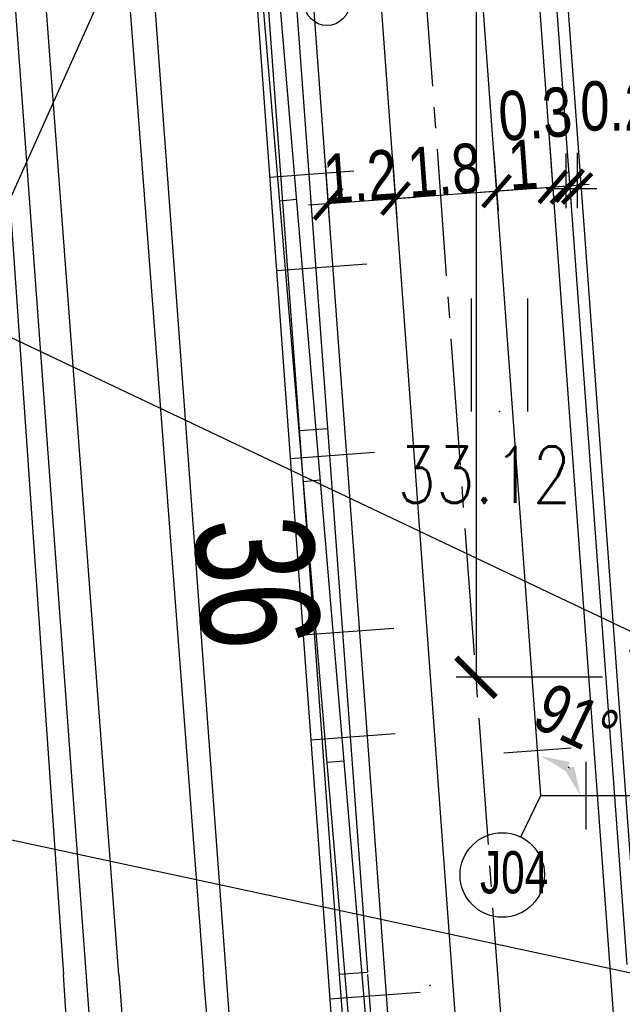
# Model space of a CAD drawing. Header units: millimetres. Extents: x 1371 to 38096, y 232 to 174236.
# Tile 26 of 84: x 19091 to 19102, y 86999 to 87017. Entities that reach past the tile are written whole.
import ezdxf

# ---------------------------------------------------------------- set-up
doc = ezdxf.new("R2010")
doc.units = ezdxf.units.MM
doc.header["$LTSCALE"] = 10
doc.linetypes.add('CENTER2', pattern=[1.125, 0.75, -0.125, 0.125, -0.125])
doc.linetypes.add('CONTINOUS', pattern=[0])
for name, color, linetype in [('0提标-单体编号-管线图', 2, 'Continuous'), ('0提标-坐标', 3, 'Continuous'), ('0提标-尺寸标注-平面 定位图', 3, 'Continuous'), ('0提标-管-中水管', 2, '回用管'), ('0提标-管-管位', 3, 'CONTINOUS'), ('0提标-管-给水管', 2, '厂区给水管'), ('0提标-管-雨水插旗', 2, 'Continuous'), ('0提标-管-雨水管', 4, '厂区雨水管'), ('0提标-道路', 2, 'Continuous'), ('0提标-道路中心线', 5, 'Continuous'), ('dx', 8, 'Continuous'), ('GCD', 8, 'Continuous'), ('JMD', 6, 'Continuous'), ('LOCKUP', 7, 'Continuous'), ('ZBTZ', 8, 'Continuous')]:
    doc.layers.add(name, color=color, linetype=linetype)
doc.styles.add('HZ', font='rs.shx', dxfattribs={"width": 0.8, "bigfont": 'hztxt.shx'})
doc.styles.add('SMEDI', font='smsim1.shx', dxfattribs={"width": 0.75, "bigfont": 'smfs.shx'})
doc.styles.add('SMEDI_KC', font='smsim1.shx', dxfattribs={"width": 0.8, "bigfont": 'smfs.shx'})
doc.styles.add('songti', font='txt', dxfattribs={"width": 0.75})
doc.styles.get("Standard").update_dxf_attribs({"font": 'smsim.shx', "bigfont": 'smfs.shx'})
doc.linetypes.add('中水回用管1', pattern='A,4,-0.5,["ZS",songti,S=0.4,R=0,X=-0.2,Y=-0.2],-0.7', length=5.2)
doc.linetypes.add('厂区给水管', pattern='A,4,-0.4,["GS",songti,S=0.4,R=0,X=-0.2,Y=-0.2],-0.4', length=4.8)
doc.linetypes.add('厂区雨水管', pattern='A,4,-0.5,["YS",songti,S=0.4,R=0,X=-0.2,Y=-0.2],-0.7', length=5.2)
doc.linetypes.add('回用管', pattern='A,4,-0.5,["HY",songti,S=0.4,R=0,X=-0.2,Y=-0.2],-0.7', length=5.2)
doc.dimstyles.new('1-350', dxfattribs={"dimscale": 0.35, "dimtxt": 2.5, "dimasz": 1.5, "dimexe": 1, "dimexo": 1, "dimgap": 0, "dimtad": 1, "dimzin": 9, "dimdsep": 46, "dimtxsty": 'SMEDI_KC', "dimblk": 'ARCHTICK', "dimcen": 0, "dimdle": 1, "dimclrd": 7, "dimclre": 7, "dimclrt": 256, "dimadec": 0, "dimazin": 2, "dimtfac": 1, "dimtmove": 2, "dimatfit": 3, "dimfxl": 0, "dimtolj": 1, "dimtzin": 0, "dimarcsym": 0})
doc.dimstyles.new('1-700', dxfattribs={"dimscale": 0.7, "dimtxt": 3, "dimasz": 1, "dimexe": 0.5, "dimexo": 0.5, "dimgap": 0, "dimtad": 1, "dimdsep": 46, "dimtxsty": 'SMEDI', "dimblk1": 'ARCHTICK', "dimblk2": 'ARCHTICK', "dimsah": 1, "dimcen": 0, "dimclrd": 7, "dimclre": 7, "dimclrt": 3, "dimazin": 0, "dimtfac": 1, "dimtix": 1, "dimtmove": 2, "dimatfit": 3, "dimldrblk": 'ARCHTICK', "dimfxl": 0, "dimtolj": 1, "dimtzin": 0, "dimarcsym": 0})
doc.dimstyles.new('ISO-25', dxfattribs={"dimtxt": 2.5, "dimasz": 2.5, "dimexe": 1.25, "dimexo": 0.625, "dimgap": 0.2, "dimtad": 1, "dimtxsty": 'Standard', "dimcen": 2.5, "dimadec": 0, "dimazin": 0, "dimtfac": 1, "dimtmove": 0, "dimatfit": 3, "dimfxl": 0, "dimarcsym": 0})

# ---------------------------------------------------------------- blocks, each defined once
blk = doc.blocks.new('gc122')
blk.add_circle((0, 0), 0.8)
blk = doc.blocks.new('*U325')
at = {"layer": 'dx', "ltscale": 0.5}
for p, q in [((19074.464, 87303.921), (19098.473, 86976.389)), ((19095.705, 87014.152), (19097.201, 87014.262)), ((19096.071, 87009.159), (19097.567, 87009.269)), ((19096.437, 87004.166), (19097.933, 87004.276))]:
    blk.add_line(p, q, dxfattribs=at)
at = {"layer": 'dx', "linetype": 'Continuous', "ltscale": 0.5}
for p, q in [((19089.146, 87106.108), (19096.941, 87000.008)), ((19089.645, 87106.145), (19097.44, 87000.044)), ((19087.875, 87087.386), (19094.531, 87000)), ((19093.029, 87000), (19087.349, 87075.413)), ((19089.818, 87032.008), (19092.045, 87000)), ((19096.232, 87009.653), (19096.731, 87009.69)), ((19096.232, 87009.653), (19096.731, 87009.69)), ((19093.175, 86983.047), (19092.045, 87000)), ((19093.029, 87000), (19094.694, 86978.023)), ((19096.399, 86976.961), (19094.531, 87000)), ((19096.941, 87000.008), (19097.44, 87000.044)), ((19096.941, 87000.008), (19097.44, 87000.044)), ((19096.942, 87000), (19098.686, 86976.253)), ((19097.443, 87000), (19099.151, 86976.752))]:
    blk.add_line(p, q, dxfattribs=at)
at = {"layer": 'dx', "linetype": 'Continuous', "flags": 128}
for points in [[(19099.285, 87011.995), (19099.285, 87009.995)], [(19100.285, 87011.995), (19100.285, 87009.995)]]:
    blk.add_lwpolyline(points, dxfattribs=at)
at = {"layer": 'dx', "ltscale": 0.3}
for p in [(19099.785, 87009.995), (19098.555, 86999.803)]:
    blk.add_point(p, dxfattribs=at)
at = {"layer": 'JMD', "color": 8, "linetype": 'Continuous', "ltscale": 0.3}
for p, q in [((19096.184, 87013.753), (19095.885, 87013.728)), ((19096.604, 87008.771), (19096.306, 87008.745)), ((19097.025, 87003.788), (19096.726, 87003.763))]:
    blk.add_line(p, q, dxfattribs=at)
at = {"layer": 'JMD', "color": 8, "linetype": 'Continuous', "flags": 128}
for points in [[(19166.71, 86976.217), (19117.664, 86976.019), (19099.075, 86975.944), (19096.425, 87007.33), (19094.22, 87033.448), (19091.497, 87077.88), (19087.522, 87128.332)], [(19166.709, 86976.517), (19117.663, 86976.319), (19099.351, 86976.245), (19096.724, 87007.355), (19094.519, 87033.47), (19091.796, 87077.901), (19087.821, 87128.356)]]:
    blk.add_lwpolyline(points, dxfattribs=at)
at = {"layer": 'ZBTZ', "color": 8, "linetype": 'Continuous', "ltscale": 0.3, "xscale": 0.5, "yscale": 0.5}
blk.add_blockref('gc122', (19096.723, 87017.243), dxfattribs=at)
at = {"layer": 'GCD', "linetype": 'Continuous', "ltscale": 0.3, "style": 'HZ', "width": 0.8}
blk.add_text('33.12', height=1, dxfattribs=at).set_placement((19097.973, 87008.371))
blk = doc.blocks.new('_ARCHTICK')
at = {"color": 0, "linetype": 'ByBlock', "const_width": 0.15}
blk.add_lwpolyline([(-0.5, -0.5), (0.5, 0.5)], dxfattribs=at)
blk = doc.blocks.new('*D307')
at = {"layer": '0提标-管-管位', "color": 7, "lineweight": -2, "ltscale": 0.3}
for p, q in [((19100.963, 87014.57), (19100.963, 87013.601)), ((19101.163, 87014.585), (19101.163, 87013.601)), ((19100.613, 87013.951), (19101.513, 87013.951))]:
    blk.add_line(p, q, dxfattribs=at)
at = {"layer": 'Defpoints', "color": 0, "ltscale": 0.3}
for p in [(19100.963, 87014.92), (19101.163, 87014.935), (19101.163, 87013.951)]:
    blk.add_point(p, dxfattribs=at)
at = {"layer": '0提标-管-管位', "color": 7, "lineweight": -2, "ltscale": 0.3, "xscale": 0.5249999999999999, "yscale": 0.5249999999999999, "zscale": 0.5249999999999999, "rotation": 180}
blk.add_blockref('_ARCHTICK', (19100.963, 87013.951), dxfattribs=at)
at = {"layer": '0提标-管-管位', "color": 7, "lineweight": -2, "ltscale": 0.3, "xscale": 0.5249999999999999, "yscale": 0.5249999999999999, "zscale": 0.5249999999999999}
blk.add_blockref('_ARCHTICK', (19101.163, 87013.951), dxfattribs=at)
at = {"layer": '0提标-管-管位', "ltscale": 0.3, "insert": (19101.869, 87015.41), "char_height": 0.875, "attachment_point": 5, "style": 'SMEDI_KC'}
blk.add_mtext('\\A1;0.2', dxfattribs=at)
blk = doc.blocks.new('*D306')
at = {"layer": '0提标-管-管位', "color": 7, "lineweight": -2, "ltscale": 0.3}
for p, q in [((19100.704, 87014.346), (19100.757, 87013.628)), ((19101.004, 87014.368), (19101.056, 87013.65)), ((19100.382, 87013.951), (19101.38, 87014.025))]:
    blk.add_line(p, q, dxfattribs=at)
at = {"layer": 'Defpoints', "color": 0, "ltscale": 0.3}
for p in [(19100.679, 87014.695), (19100.978, 87014.717), (19101.031, 87013.999)]:
    blk.add_point(p, dxfattribs=at)
at = {"layer": '0提标-管-管位', "color": 7, "lineweight": -2, "ltscale": 0.3, "xscale": 0.5249999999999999, "yscale": 0.5249999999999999, "zscale": 0.5249999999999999}
for p, rotation in [((19100.731, 87013.977), 184.1924944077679), ((19101.031, 87013.999), 4.192494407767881)]:
    blk.add_blockref('_ARCHTICK', p, dxfattribs=dict(at, rotation=rotation))
at = {"layer": '0提标-管-管位', "ltscale": 0.3, "insert": (19100.419, 87015.27), "char_height": 0.875, "attachment_point": 5, "rotation": 4.1925, "style": 'SMEDI_KC'}
blk.add_mtext('\\A1;0.3', dxfattribs=at)
blk = doc.blocks.new('*D304')
at = {"layer": '0提标-管-管位', "color": 7, "lineweight": -2, "ltscale": 0.3}
for p, q in [((19100.679, 87014.695), (19100.757, 87013.628)), ((19099.681, 87014.622), (19099.76, 87013.555)), ((19099.385, 87013.878), (19101.08, 87014.003))]:
    blk.add_line(p, q, dxfattribs=at)
at = {"layer": 'Defpoints', "color": 0, "ltscale": 0.3}
for p in [(19100.653, 87015.044), (19099.656, 87014.971), (19100.731, 87013.977)]:
    blk.add_point(p, dxfattribs=at)
at = {"layer": '0提标-管-管位', "color": 7, "lineweight": -2, "ltscale": 0.3, "xscale": 0.5249999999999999, "yscale": 0.5249999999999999, "zscale": 0.5249999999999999}
for p, rotation in [((19100.731, 87013.977), 4.192494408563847), ((19099.734, 87013.904), 184.1924944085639)]:
    blk.add_blockref('_ARCHTICK', p, dxfattribs=dict(at, rotation=rotation))
at = {"layer": '0提标-管-管位', "ltscale": 0.3, "insert": (19100.201, 87014.377), "char_height": 0.875, "attachment_point": 5, "rotation": 4.1925, "style": 'SMEDI_KC'}
blk.add_mtext('\\A1;1', dxfattribs=at)
blk = doc.blocks.new('*D303')
at = {"layer": '0提标-管-管位', "color": 7, "lineweight": -2, "ltscale": 0.3}
for p, q in [((19097.886, 87014.49), (19097.964, 87013.423)), ((19099.681, 87014.622), (19099.76, 87013.555)), ((19097.59, 87013.747), (19100.083, 87013.93))]:
    blk.add_line(p, q, dxfattribs=at)
at = {"layer": 'Defpoints', "color": 0, "ltscale": 0.3}
for p in [(19097.861, 87014.839), (19099.656, 87014.971), (19099.734, 87013.904)]:
    blk.add_point(p, dxfattribs=at)
at = {"layer": '0提标-管-管位', "color": 7, "lineweight": -2, "ltscale": 0.3, "xscale": 0.5249999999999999, "yscale": 0.5249999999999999, "zscale": 0.5249999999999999}
for p, rotation in [((19099.734, 87013.904), 4.192494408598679), ((19097.939, 87013.772), 184.1924944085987)]:
    blk.add_blockref('_ARCHTICK', p, dxfattribs=dict(at, rotation=rotation))
at = {"layer": '0提标-管-管位', "ltscale": 0.3, "insert": (19098.805, 87014.274), "char_height": 0.875, "attachment_point": 5, "rotation": 4.1925, "style": 'SMEDI_KC'}
blk.add_mtext('\\A1;1.8', dxfattribs=at)
blk = doc.blocks.new('*D302')
at = {"layer": '0提标-管-管位', "color": 7, "lineweight": -2, "ltscale": 0.3}
for p, q in [((19097.886, 87014.49), (19097.964, 87013.423)), ((19096.689, 87014.403), (19096.768, 87013.336)), ((19096.393, 87013.659), (19098.288, 87013.798))]:
    blk.add_line(p, q, dxfattribs=at)
at = {"layer": 'Defpoints', "color": 0, "ltscale": 0.3}
for p in [(19097.861, 87014.839), (19096.664, 87014.752), (19097.939, 87013.772)]:
    blk.add_point(p, dxfattribs=at)
at = {"layer": '0提标-管-管位', "color": 7, "lineweight": -2, "ltscale": 0.3, "xscale": 0.5249999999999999, "yscale": 0.5249999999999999, "zscale": 0.5249999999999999}
for p, rotation in [((19096.742, 87013.685), 184.1924944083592), ((19097.939, 87013.772), 4.192494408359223)]:
    blk.add_blockref('_ARCHTICK', p, dxfattribs=dict(at, rotation=rotation))
at = {"layer": '0提标-管-管位', "ltscale": 0.3, "insert": (19097.309, 87014.165), "char_height": 0.875, "attachment_point": 5, "rotation": 4.1925, "style": 'SMEDI_KC'}
blk.add_mtext('\\A1;1.2', dxfattribs=at)
blk = doc.blocks.new('*D296')
at = {"layer": '0提标-管-管位', "color": 7, "lineweight": -2, "ltscale": 0.3}
blk.add_arc((19093.129, 87104.004), 0.622, 324.1232, 355.0693, dxfattribs=at)
at = {"layer": '0提标-管-管位', "color": 7, "ltscale": 0.3}
for points in [[(19093.667, 87103.921), (19093.831, 87103.981), (19093.569, 87104.444)], [(19093.676, 87103.564), (19093.591, 87103.716), (19093.175, 87103.384)]]:
    blk.add_solid(points, dxfattribs=at)
at = {"layer": 'Defpoints', "color": 0, "ltscale": 0.3}
for p in [(19099.25, 87110.126), (19093.129, 87104.004), (19093.129, 87104.004), (19093.751, 87104.02), (19100.521, 87003.176)]:
    blk.add_point(p, dxfattribs=at)
at = {"layer": '0提标-管-管位', "ltscale": 0.3, "insert": (19093.872, 87102.776), "char_height": 0.875, "attachment_point": 5, "rotation": 31.1654, "style": 'SMEDI_KC'}
blk.add_mtext('\\A1;131°', dxfattribs=at)
blk = doc.blocks.new('*D294')
at = {"layer": '0提标-管-管位', "color": 7, "lineweight": -2, "ltscale": 0.3}
blk.add_arc((19100.521, 87003.176), 0.703, 43.8325, 46.8443, dxfattribs=at)
at = {"layer": '0提标-管-管位', "color": 7, "ltscale": 0.3}
for points in [[(19100.97, 87003.607), (19101.033, 87003.77), (19100.512, 87003.879)], [(19101.109, 87003.695), (19100.947, 87003.63), (19101.224, 87003.176)]]:
    blk.add_solid(points, dxfattribs=at)
at = {"layer": 'Defpoints', "color": 0, "ltscale": 0.3}
for p in [(19099.329, 87104.004), (19101.128, 87003.53), (19100.521, 87003.176), (19100.521, 87003.176), (19116.166, 87003.176)]:
    blk.add_point(p, dxfattribs=at)
at = {"layer": '0提标-管-管位', "ltscale": 0.3, "insert": (19101.152, 87004.504), "char_height": 0.875, "attachment_point": 5, "rotation": 334.5834, "style": 'SMEDI_KC'}
blk.add_mtext('\\A1;91°', dxfattribs=at)
blk = doc.blocks.new('*D178')
at = {"layer": '0提标-尺寸标注-平面 定位图', "color": 7, "lineweight": -2}
for p, q in [((19095.578, 87024.772), (19092.777, 87024.567)), ((19093.126, 87024.593), (19095.723, 86989.17)), ((19098.175, 86989.35), (19095.374, 86989.145))]:
    blk.add_line(p, q, dxfattribs=at)
at = {"layer": 'Defpoints', "color": 0}
for p in [(19095.927, 87024.798), (19098.524, 86989.376), (19095.723, 86989.17)]:
    blk.add_point(p, dxfattribs=at)
at = {"layer": '0提标-尺寸标注-平面 定位图', "color": 7, "lineweight": -2, "xscale": 0.7, "yscale": 0.7, "zscale": 0.7}
for p, rotation in [((19093.126, 87024.593), 94.19249440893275), ((19095.723, 86989.17), 274.1924944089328)]:
    blk.add_blockref('_ARCHTICK', p, dxfattribs=dict(at, rotation=rotation))
at = {"layer": '0提标-尺寸标注-平面 定位图', "color": 3, "insert": (19095.472, 87006.958), "char_height": 2.1, "attachment_point": 5, "rotation": 274.1925, "style": 'SMEDI'}
blk.add_mtext('\\A1;36', dxfattribs=at)
blk = doc.blocks.new('*D140')
at = {"layer": '0提标-尺寸标注-平面 定位图', "color": 7, "lineweight": -2}
for p, q in [((19101.616, 87059.376), (19099.019, 87059.376)), ((19099.369, 87059.376), (19099.369, 87005.276)), ((19101.616, 87005.276), (19099.019, 87005.276))]:
    blk.add_line(p, q, dxfattribs=at)
at = {"layer": 'Defpoints', "color": 0}
for p in [(19101.966, 87059.376), (19099.369, 87005.276), (19101.966, 87005.276)]:
    blk.add_point(p, dxfattribs=at)
at = {"layer": '0提标-尺寸标注-平面 定位图', "color": 7, "lineweight": -2, "xscale": 0.7, "yscale": 0.7, "zscale": 0.7}
for p, rotation in [((19099.369, 87059.376), 90), ((19099.369, 87005.276), 270)]:
    blk.add_blockref('_ARCHTICK', p, dxfattribs=dict(at, rotation=rotation))
at = {"layer": '0提标-尺寸标注-平面 定位图', "color": 3, "insert": (19098.319, 87035.797), "char_height": 2.1, "attachment_point": 5, "rotation": 90, "style": 'SMEDI'}
blk.add_mtext('\\A1;54.1', dxfattribs=at)
blk = doc.blocks.new('*D10')
at = {"layer": '0提标-尺寸标注-平面 定位图', "color": 0, "lineweight": -2}
for p, q in [((19070.123, 87304.606), (19081.931, 87143.532)), ((19073.467, 87303.848), (19069.199, 87303.536)), ((19094.279, 86975.079), (19082.472, 87136.152)), ((19097.476, 86976.316), (19093.208, 86976.003))]:
    blk.add_line(p, q, dxfattribs=at)
at = {"layer": 'Defpoints', "color": 0}
for p in [(19074.464, 87303.921), (19070.196, 87303.609), (19098.473, 86976.389)]:
    blk.add_point(p, dxfattribs=at)
at = {"layer": '0提标-尺寸标注-平面 定位图', "color": 0, "lineweight": -2, "xscale": 1.5, "yscale": 1.5, "zscale": 1.5}
for p, rotation in [((19070.196, 87303.609), 94.19249440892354), ((19094.206, 86976.076), 274.1924944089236)]:
    blk.add_blockref('_ARCHTICK', p, dxfattribs=dict(at, rotation=rotation))
at = {"layer": '0提标-尺寸标注-平面 定位图', "color": 3, "insert": (19083.198, 87139.915), "char_height": 4, "attachment_point": 5, "rotation": 274.1925, "style": 'SMEDI'}
blk.add_mtext('328', dxfattribs=at)
blk = doc.blocks.new('WQ')
blk.add_line((0, 0), (0, 1.61))
blk = doc.blocks.new('*U324')
at = {"layer": '0提标-单体编号-管线图', "ltscale": 0.3}
blk.add_line((19100.163, 87002.442), (19100.521, 87003.176), dxfattribs=at)
blk.add_circle((19099.835, 87001.767), 0.75, dxfattribs=at)
at = {"layer": '0提标-管-中水管', "ltscale": 0.4}
blk.add_line((19094.054, 87109.172), (19102.044, 87000.176), dxfattribs=at)
at = {"layer": '0提标-管-中水管', "linetype": '中水回用管1', "ltscale": 0.4}
for q in [(19093.129, 87104.004), (19113.652, 87003.176)]:
    blk.add_line((19100.521, 87003.176), q, dxfattribs=at)
at = {"layer": '0提标-管-中水管', "color": 7, "linetype": '中水回用管1', "ltscale": 0.4}
for p, q in [((19101.06, 87004.017), (19099.864, 87003.93)), ((19101.321, 87003.776), (19101.321, 87002.576))]:
    blk.add_line(p, q, dxfattribs=at)
at = {"layer": '0提标-管-给水管', "ltscale": 0.4}
blk.add_line((19094.338, 87108.041), (19102.171, 87001.176), dxfattribs=at)
at = {"layer": '0提标-管-雨水插旗', "color": 7, "ltscale": 0.5}
blk.add_line((19091.089, 87013.736), (19096.978, 87026.88), dxfattribs=at)
at = {"layer": '0提标-管-雨水管', "ltscale": 0.4}
blk.add_line((19099.544, 86991.874), (19097.015, 87026.382), dxfattribs=at)
at = {"layer": '0提标-道路', "ltscale": 0.3}
for p, q in [((19089.123, 87117.626), (19098.524, 86989.376)), ((19099.902, 87025.289), (19101.834, 86998.937))]:
    blk.add_line(p, q, dxfattribs=at)
at = {"layer": '0提标-道路中心线', "linetype": 'CENTER2', "ltscale": 0.3}
blk.add_line((19091.275, 87115.626), (19100.383, 86991.376), dxfattribs=at)
at = {"ltscale": 0.3, "rotation": 274.1924944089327}
for p in [(19095.827, 87012.493), (19096.301, 87006.03), (19096.774, 86999.568)]:
    blk.add_blockref('WQ', p, dxfattribs=at)
at = {"layer": '0提标-单体编号-管线图', "ltscale": 0.3, "style": 'SMEDI', "width": 0.75}
blk.add_text('J04', height=0.75, dxfattribs=at).set_placement((19099.439, 87001.44))
at = {"layer": '0提标-尺寸标注-平面 定位图'}
for base, p1, p2, angle, dimstyle, picture, middle, dimtype in [((19070.196, 87303.609), (19098.473, 86976.389), (19074.464, 87303.921), 94.1925, 'ISO-25', '*D10', (19083.198, 87139.915), 161), ((19099.369, 87005.276), (19101.966, 87059.376), (19101.966, 87005.276), 90, '1-700', '*D140', (19098.319, 87035.797), 160)]:
    dim = blk.add_linear_dim(base=base, p1=p1, p2=p2, angle=angle, dimstyle=dimstyle, dxfattribs=at)
    dim.commit()
    dim.dimension.update_dxf_attribs({"geometry": picture, "text_midpoint": middle, "dimtype": dimtype})
dim = blk.add_aligned_dim(p1=(19095.927, 87024.798), p2=(19098.524, 86989.376), distance=-2.809, dimstyle='1-700', dxfattribs=at)
dim.commit()
dim.dimension.update_dxf_attribs({"geometry": '*D178', "text_midpoint": (19095.472, 87006.958)})
at = {"layer": '0提标-管-管位', "ltscale": 0.3}
for base, line1, line2, picture, middle in [((19093.751, 87104.02), ((19093.129, 87104.004), (19099.25, 87110.126)), ((19100.521, 87003.176), (19093.129, 87104.004)), '*D296', (19093.872, 87102.776)), ((19101.128, 87003.53), ((19100.521, 87003.176), (19099.329, 87104.004)), ((19100.521, 87003.176), (19116.166, 87003.176)), '*D294', (19101.152, 87004.504))]:
    dim = blk.add_angular_dim_2l(base=base, line1=line1, line2=line2, dimstyle='1-350', dxfattribs=at)
    dim.commit()
    dim.dimension.update_dxf_attribs({"geometry": picture, "text_midpoint": middle, "dimtype": 162})
dim = blk.add_linear_dim(base=(19101.031, 87013.999), p1=(19100.679, 87014.695), p2=(19100.978, 87014.717), angle=4.1925, dimstyle='1-350', dxfattribs=at)
dim.commit()
dim.dimension.update_dxf_attribs({"geometry": '*D306', "text_midpoint": (19100.419, 87015.27), "dimtype": 161})
dim = blk.add_linear_dim(base=(19101.163, 87013.951), p1=(19100.963, 87014.92), p2=(19101.163, 87014.935), dimstyle='1-350', dxfattribs=at)
dim.commit()
dim.dimension.update_dxf_attribs({"geometry": '*D307', "text_midpoint": (19101.869, 87015.41), "dimtype": 160})
for p1, p2, picture, middle in [((19099.656, 87014.971), (19100.653, 87015.044), '*D304', (19100.201, 87014.377)), ((19096.664, 87014.752), (19097.861, 87014.839), '*D302', (19097.309, 87014.165)), ((19097.861, 87014.839), (19099.656, 87014.971), '*D303', (19098.805, 87014.274))]:
    dim = blk.add_aligned_dim(p1=p1, p2=p2, distance=-1.07, dimstyle='1-350', dxfattribs=at)
    dim.commit()
    dim.dimension.update_dxf_attribs({"geometry": picture, "text_midpoint": middle})
at = {"layer": '0提标-坐标'}
for points in [[(19102.566, 87005.876), (19085.794, 87013.823)], [(19112.116, 86997.876), (19086.852, 87003.302)]]:
    blk.add_leader(points, dimstyle='1-700', dxfattribs=at)
blk = doc.blocks.new('*U327')
at = {"layer": 'LOCKUP', "ltscale": 0.3}
for name in ['*U324', '*U325']:
    blk.add_blockref(name, (0, 0), dxfattribs=at)

msp = doc.modelspace()

# ---------------------------------------------------------------- block references
at = {"layer": 'LOCKUP', "ltscale": 0.3}
msp.add_blockref('*U327', (0, 0), dxfattribs=at)

doc.saveas('drawing.dxf')
